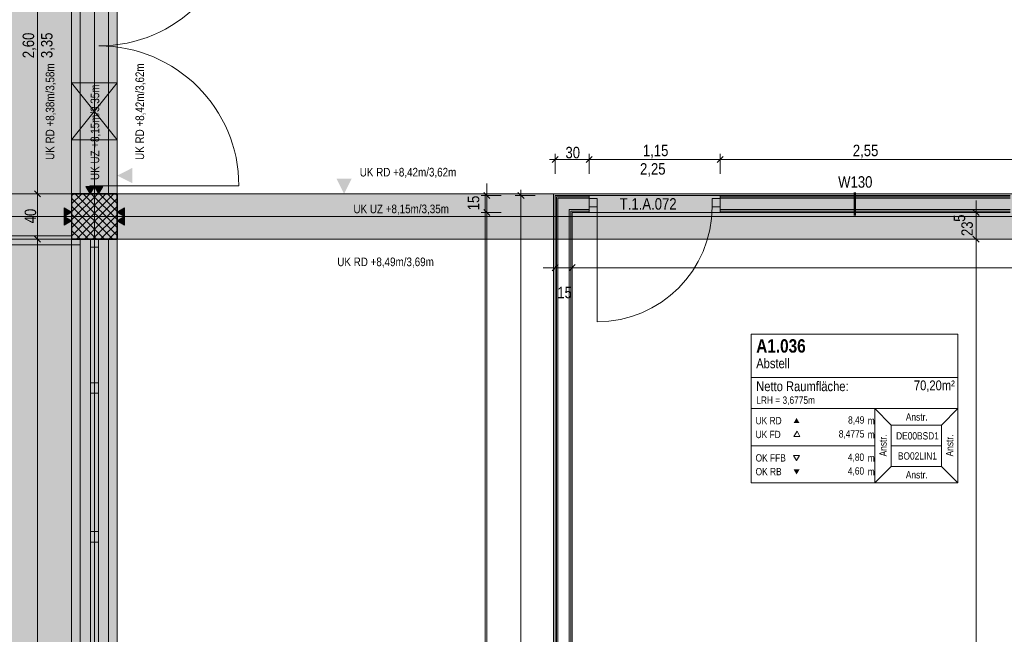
# Model space of a CAD drawing. Extents: x -620 to 300, y 62 to 1107.
# Tile 54 of 256: x -469 to -296, y 694 to 802. Entities that reach past the tile are written whole.
import ezdxf
from ezdxf.lldxf.tags import DXFTag

# ---------------------------------------------------------------- set-up
doc = ezdxf.new("R2010")
doc.units = 0
doc.layers.get('0').update_dxf_attribs({"lineweight": 35})
doc.layers.add('--Bem innen', color=3, linetype='Continuous', lineweight=35, true_color=0x00ff00, plot=False)
doc.layers.add('iwb_Schraffur_Unterzug', color=7, linetype='Continuous', lineweight=5, true_color=0xffffcc, plot=False)
for name, color, linetype, lineweight, true_color in [('00 -Bauelemente -Dämmung innen', 7, 'Continuous', 9, 0xff7fe6), ('00 -Bauelemente -Gipskarton', 7, 'Continuous', 9, 0xff7fe6), ('00_Beschriftung UZ', 3, 'Continuous', 13, 0x00ff00), ('30 -33 Aussenwände- 3 Aussenstützen', 7, 'Continuous', 50, 0x0000dd), ('30 -34 Innenwände- 1 tragend', 7, 'Continuous', 13, 0xdd0806), ('30 -34 Innenwände- 11 Durchbruch', 4, 'Continuous', 9, 0x00ffff), ('30 -34 Innenwände- 2 nichttragend', 7, 'Continuous', 18, 0xff7fe6), ('30 -34 Innenwände- 4 Türen_Fenster', 9, 'Continuous', 15, 0x808080), ('30 -34 Innenwände- 6 Elemente', 7, 'Continuous', 9, 0xff6633), ('30 -35 Decken- 1 Konstruktion-Träger- Stahlbeton', 7, 'grob-A06G9FRA8I', 13, 0x33aa00), ('60- 61 allgemeine Ausstattung- 1 Möbel', 7, 'Continuous', 9, 0x00cccc), ('70 -72 Beschriftung- 2 Beschriftung Bauteile', 7, 'Continuous', 9, 0x9999ff), ('70 -75 Raumstempel- 1 Raumstempel', 1, 'Continuous', 50, 0xff0000), ('70 -76 Bemaßung- 2 Allgemein', 9, 'Continuous', 5, 0x808080), ('iwb_Layout BA_Markierung', 7, 'Continuous', 9, 0xbadcdc), ('iwb_Schraffur_ Verglasung', 5, 'Continuous', 13, 0x0000ff), ('iwb_Schraffur_BW', 7, 'Continuous', 13, 0x7400e8)]:
    doc.layers.add(name, color=color, linetype=linetype, lineweight=lineweight, true_color=true_color)
for name, color, linetype, lineweight in [('70 -71 Achsen- 1 Gebäudeachsen', 7, 'STRICHPUNKT2-A06G9FR98I', 18), ('70 -75 Raumstempel- 3 Wandstempel', 7, 'Continuous', 50), ('Keine', 7, 'Continuous', 9)]:
    doc.layers.add(name, color=color, linetype=linetype, lineweight=lineweight)
doc.styles.get("Standard").update_dxf_attribs({"font": 'ARIALN.TTF'})
tags = doc.linetypes.add('grob-A06G9FRA8I', pattern=[14, 3, -8, 3]).pattern_tags.tags
tags[8:9] = [DXFTag(74, 4), DXFTag(75, 0), DXFTag(340, '0'), DXFTag(46, 0.0), DXFTag(50, 0.0), DXFTag(44, 0.0), DXFTag(45, 0.0)]
tags[6:7] = [DXFTag(74, 4), DXFTag(75, 0), DXFTag(340, '0'), DXFTag(46, 0.0), DXFTag(50, 0.0), DXFTag(44, 0.0), DXFTag(45, 0.0)]
tags[4:5] = [DXFTag(74, 4), DXFTag(75, 0), DXFTag(340, '0'), DXFTag(46, 0.0), DXFTag(50, 0.0), DXFTag(44, 0.0), DXFTag(45, 0.0)]
tags = doc.linetypes.add('STRICHPUNKT2-A06G9FR98I', pattern=[12.7, 6.35, -3.175, 0, -3.175]).pattern_tags.tags
tags[10:11] = [DXFTag(74, 4), DXFTag(75, 0), DXFTag(340, '0'), DXFTag(46, 0.0), DXFTag(50, 0.0), DXFTag(44, 0.0), DXFTag(45, 0.0)]
tags[8:9] = [DXFTag(74, 4), DXFTag(75, 0), DXFTag(340, '0'), DXFTag(46, 0.0), DXFTag(50, 0.0), DXFTag(44, 0.0), DXFTag(45, 0.0)]
tags[6:7] = [DXFTag(74, 4), DXFTag(75, 0), DXFTag(340, '0'), DXFTag(46, 0.0), DXFTag(50, 0.0), DXFTag(44, 0.0), DXFTag(45, 0.0)]
tags[4:5] = [DXFTag(74, 4), DXFTag(75, 0), DXFTag(340, '0'), DXFTag(46, 0.0), DXFTag(50, 0.0), DXFTag(44, 0.0), DXFTag(45, 0.0)]

# ---------------------------------------------------------------- blocks, each defined once
blk = doc.blocks.new('Polygon-A06G9FR18I')
at = {"color": 0, "linetype": 'ByBlock', "lineweight": -2, "ltscale": 0.13}
blk.add_solid([(-459.02, 82.71), (-538.75, 82.5), (-458.86, 1079.92), (-538.75, 1079.92)], dxfattribs=at)
blk = doc.blocks.new('Referenz-A06G9FRB8I')
at = {"layer": '00 -Bauelemente -Dämmung innen', "color": 0, "linetype": 'Continuous', "ltscale": 0.13}
for p, q in [((-374.08, 770.25), (-368.58, 770.25)), ((-374.08, 598.85), (-374.08, 770.25)), ((-345.58, 770.25), (-294.58, 770.25)), ((-372.08, 768.25), (-368.58, 768.25)), ((-372.08, 600.85), (-372.08, 768.25)), ((-345.58, 768.25), (-294.58, 768.25))]:
    blk.add_line(p, q, dxfattribs=at)
at = {"layer": '00 -Bauelemente -Gipskarton', "color": 0, "linetype": 'Continuous', "ltscale": 0.13}
for p, q in [((-374.58, 770.75), (-368.58, 770.75)), ((-374.58, 598.35), (-374.58, 770.75)), ((-374.33, 598.6), (-374.33, 770.5)), ((-374.33, 770.5), (-368.58, 770.5)), ((-345.58, 770.75), (-294.58, 770.75)), ((-345.58, 770.5), (-294.58, 770.5)), ((-374.08, 770.25), (-368.58, 770.25)), ((-374.08, 598.85), (-374.08, 770.25)), ((-345.58, 770.25), (-294.58, 770.25)), ((-372.08, 768.25), (-368.58, 768.25)), ((-372.08, 600.85), (-372.08, 768.25)), ((-371.83, 768), (-368.58, 768)), ((-371.83, 601.1), (-371.83, 768)), ((-371.58, 767.75), (-368.58, 767.75)), ((-371.58, 601.35), (-371.58, 767.75)), ((-345.58, 768.25), (-294.58, 768.25)), ((-345.58, 768), (-294.58, 768)), ((-345.58, 767.75), (-294.58, 767.75))]:
    blk.add_line(p, q, dxfattribs=at)
at = {"layer": '00_Beschriftung UZ', "color": 0, "linetype": 'Continuous', "lineweight": 5, "ltscale": 0.13}
for p, q in [((-538.63, 762.05), (-458.08, 762.05)), ((-458.08, 762.05), (-458.08, 220.05))]:
    blk.add_line(p, q, dxfattribs=at)
at = {"layer": '00_Beschriftung UZ', "color": 0, "linetype": 'Continuous', "lineweight": 0, "ltscale": 0.13}
for points in [[(-462.25, 772.92), (-459.58, 774.25), (-462.24, 775.59)], [(-448.91, 772.92), (-451.58, 774.25), (-448.91, 775.59)], [(-413.01, 773.72), (-411.68, 771.05), (-410.34, 773.72)]]:
    blk.add_solid(points, dxfattribs=at)
at = {"layer": '30 -33 Aussenwände- 3 Aussenstützen', "color": 0, "lineweight": 9}
for p, q in [((-459.58, 770.68), (-459.21, 771.05)), ((-459.58, 769.27), (-457.79, 771.05)), ((-459.58, 767.86), (-456.38, 771.05)), ((-459.58, 766.44), (-454.96, 771.05)), ((-459.58, 765.03), (-453.55, 771.05)), ((-459.58, 763.61), (-452.14, 771.05)), ((-458.94, 771.05), (-451.58, 763.68)), ((-457.53, 771.05), (-451.58, 765.1)), ((-456.12, 771.05), (-451.58, 766.51)), ((-454.7, 771.05), (-451.58, 767.93)), ((-453.29, 771.05), (-451.58, 769.34)), ((-451.87, 771.05), (-451.58, 770.76)), ((-459.58, 770.27), (-452.36, 763.05)), ((-459.58, 768.86), (-453.77, 763.05)), ((-458.72, 763.05), (-451.58, 770.2)), ((-457.31, 763.05), (-451.58, 768.78)), ((-459.58, 767.44), (-455.19, 763.05)), ((-456.58, 767.05), (-454.58, 767.05)), ((-455.89, 763.05), (-451.58, 767.37)), ((-455.58, 768.05), (-455.58, 766.05)), ((-459.58, 766.03), (-456.6, 763.05)), ((-454.48, 763.05), (-451.58, 765.96)), ((-459.58, 764.61), (-458.02, 763.05)), ((-453.06, 763.05), (-451.58, 764.54)), ((-459.58, 763.2), (-459.43, 763.05)), ((-451.65, 763.05), (-451.58, 763.13))]:
    blk.add_line(p, q, dxfattribs=at)
at = {"layer": '30 -33 Aussenwände- 3 Aussenstützen', "color": 0, "linetype": 'Continuous', "lineweight": -2, "ltscale": 0.25}
for p, q in [((-451.58, 771.05), (-459.58, 771.05)), ((-459.58, 771.05), (-459.58, 763.05)), ((-451.58, 763.05), (-451.58, 771.05)), ((-459.58, 763.05), (-451.58, 763.05))]:
    blk.add_line(p, q, dxfattribs=at)
at = {"layer": '30 -34 Innenwände- 1 tragend', "color": 0, "linetype": 'Continuous', "ltscale": 0.13}
for p, q in [((-458.08, 771.05), (-453.08, 771.05)), ((-458.08, 771.05), (-453.08, 771.05)), ((-458.08, 771.05), (-453.08, 771.05)), ((-453.08, 763.05), (-458.08, 763.05)), ((-453.08, 763.05), (-458.08, 763.05)), ((-453.08, 763.05), (-458.08, 763.05))]:
    blk.add_line(p, q, dxfattribs=at)
at = {"layer": '30 -34 Innenwände- 11 Durchbruch', "color": 0, "linetype": 'Continuous', "ltscale": 0.13}
for p, q in [((-459.58, 790.55), (-451.58, 790.55)), ((-451.58, 790.55), (-459.58, 780.55)), ((-451.58, 780.55), (-459.58, 790.55)), ((-459.58, 780.55), (-459.58, 790.55)), ((-459.58, 790.55), (-451.58, 780.55)), ((-451.58, 790.55), (-459.58, 780.55)), ((-451.58, 780.55), (-451.58, 790.55)), ((-459.58, 780.55), (-451.58, 780.55))]:
    blk.add_line(p, q, dxfattribs=at)
at = {"layer": '30 -34 Innenwände- 11 Durchbruch', "color": 0, "lineweight": 0}
for points in [[(-455.58, 785.55), (-459.58, 790.55), (-455.58, 790.55)], [(-455.58, 785.55), (-455.58, 790.55), (-451.58, 790.55)], [(-455.58, 780.55), (-459.58, 780.55), (-455.58, 785.55)], [(-455.58, 780.55), (-455.58, 785.55), (-451.58, 780.55)]]:
    blk.add_solid(points, dxfattribs=at)
at = {"layer": '30 -34 Innenwände- 2 nichttragend', "color": 0, "linetype": 'Continuous', "ltscale": 0.18}
for p, q in [((-374.58, 770.75), (-368.58, 770.75)), ((-374.58, 598.35), (-374.58, 770.75)), ((-368.58, 770.5), (-368.58, 770.75)), ((-368.58, 770.5), (-368.58, 770.75)), ((-368.58, 770.25), (-368.58, 770.5)), ((-368.58, 767.75), (-368.58, 770.5)), ((-345.58, 770.5), (-345.58, 770.75)), ((-345.58, 770.5), (-345.58, 770.75)), ((-345.58, 770.75), (-294.58, 770.75)), ((-345.58, 770.25), (-345.58, 770.5)), ((-345.58, 767.75), (-345.58, 770.5)), ((-368.58, 768.25), (-368.58, 770.25)), ((-345.58, 768.25), (-345.58, 770.25)), ((-371.58, 601.35), (-371.58, 767.75)), ((-371.58, 767.75), (-368.58, 767.75)), ((-368.58, 768), (-368.58, 768.25)), ((-368.58, 767.75), (-368.58, 768)), ((-345.58, 768), (-345.58, 768.25)), ((-345.58, 767.75), (-345.58, 768)), ((-345.58, 767.75), (-294.58, 767.75))]:
    blk.add_line(p, q, dxfattribs=at)
at = {"layer": '30 -34 Innenwände- 4 Türen_Fenster', "color": 0, "linetype": 'grob-A06G9FRA8I', "ltscale": 0.15}
for p, q in [((-458.08, 823.05), (-458.08, 771.05)), ((-453.08, 823.05), (-453.08, 771.05)), ((-454.78, 772.45), (-430.18, 772.45)), ((-368.58, 770.75), (-345.58, 770.75)), ((-367.18, 768.75), (-367.18, 748.55)), ((-368.58, 767.75), (-345.58, 767.75))]:
    blk.add_line(p, q, dxfattribs=at)
at = {"layer": '30 -34 Innenwände- 4 Türen_Fenster', "color": 0, "linetype": 'Continuous', "ltscale": 0.15}
for p, q in [((-456.38, 771.05), (-456.38, 772.45)), ((-456.38, 772.45), (-454.78, 772.45)), ((-454.78, 772.45), (-454.78, 771.05)), ((-454.78, 771.05), (-456.38, 771.05)), ((-368.58, 770.21), (-367.18, 770.21)), ((-368.58, 768.75), (-368.58, 770.21)), ((-367.18, 768.75), (-368.58, 768.75)), ((-367.18, 770.21), (-367.18, 768.75)), ((-346.98, 770.21), (-345.58, 770.21)), ((-346.98, 768.75), (-346.98, 770.21)), ((-345.58, 768.75), (-346.98, 768.75)), ((-345.58, 770.21), (-345.58, 768.75)), ((-458.08, 606.05), (-458.08, 763.05)), ((-458.08, 763.05), (-456.28, 763.05)), ((-456.28, 761.65), (-456.28, 763.05)), ((-456.28, 763.05), (-454.88, 763.05)), ((-454.88, 763.05), (-456.28, 763.05)), ((-456.28, 607.45), (-456.28, 761.65)), ((-456.28, 761.65), (-454.88, 761.65)), ((-456.28, 761.65), (-454.88, 761.65)), ((-454.88, 761.65), (-456.28, 761.65)), ((-454.88, 761.65), (-456.28, 761.65)), ((-453.08, 763.05), (-454.88, 763.05)), ((-454.88, 763.05), (-454.88, 761.65)), ((-454.88, 761.65), (-454.88, 607.45)), ((-453.08, 606.05), (-453.08, 763.05)), ((-456.28, 735.97), (-456.28, 737.81)), ((-456.28, 737.81), (-454.88, 737.81)), ((-454.88, 737.81), (-456.28, 737.81)), ((-454.88, 737.81), (-454.88, 735.97)), ((-454.88, 735.97), (-456.28, 735.97)), ((-454.88, 735.97), (-456.28, 735.97)), ((-456.28, 709.8), (-456.28, 711.64)), ((-456.28, 711.64), (-454.88, 711.64)), ((-454.88, 711.64), (-454.88, 709.8)), ((-454.88, 709.8), (-456.28, 709.8))]:
    blk.add_line(p, q, dxfattribs=at)
at = {"layer": '30 -34 Innenwände- 4 Türen_Fenster', "color": 0, "linetype": 'grob-A06G9FRA8I', "ltscale": 0.15}
for centre, major_axis in [((-454.78, 821.65), (0, -24.6)), ((-454.78, 772.45), (24.6, 0)), ((-367.18, 768.75), (0, -20.2))]:
    blk.add_ellipse(centre, major_axis=major_axis, ratio=1, start_param=0, end_param=1.570796, dxfattribs=at)
at = {"layer": '30 -34 Innenwände- 6 Elemente', "color": 0, "linetype": 'Continuous', "ltscale": 0.13}
for p, q in [((-459.58, 763.65), (-538.63, 763.65)), ((-459.58, 763.05), (-459.58, 763.65)), ((-538.63, 763.05), (-459.58, 763.05))]:
    blk.add_line(p, q, dxfattribs=at)
at = {"layer": '30 -35 Decken- 1 Konstruktion-Träger- Stahlbeton', "color": 0}
for p, q in [((-459.58, 823.05), (-459.58, 771.05)), ((-451.58, 823.05), (-451.58, 771.05)), ((-451.58, 771.05), (-538.63, 771.05)), ((-129.58, 771.05), (-451.58, 771.05)), ((-451.58, 763.05), (-538.63, 763.05)), ((-459.58, 220.05), (-459.58, 763.05)), ((-129.58, 763.05), (-451.58, 763.05)), ((-451.58, 220.05), (-451.58, 763.05))]:
    blk.add_line(p, q, dxfattribs=at)
at = {"layer": '30 -35 Decken- 1 Konstruktion-Träger- Stahlbeton', "color": 0, "linetype": 'Continuous', "lineweight": 35, "ltscale": 0.35}
for p, q in [((-451.58, 771.05), (-459.58, 771.05)), ((-451.58, 763.05), (-451.58, 771.05)), ((-451.58, 763.05), (-451.58, 771.05)), ((-459.58, 763.05), (-451.58, 763.05))]:
    blk.add_line(p, q, dxfattribs=at)
at = {"layer": '60- 61 allgemeine Ausstattung- 1 Möbel', "color": 0, "linetype": 'Continuous', "ltscale": 0.13}
for p, q in [((-386.88, 598.05), (-386.88, 771.05)), ((-386.88, 771.05), (-374.88, 771.05)), ((-374.88, 771.05), (-374.88, 598.05))]:
    blk.add_line(p, q, dxfattribs=at)
at = {"layer": '70 -71 Achsen- 1 Gebäudeachsen', "color": 0, "linetype": 'STRICHPUNKT2-A06G9FR98I', "ltscale": 0.18}
for p, q in [((-455.58, 1076.99), (-455.58, 77.55)), ((-538.63, 767.05), (75.97, 767.05))]:
    blk.add_line(p, q, dxfattribs=at)
at = {"layer": '70 -72 Beschriftung- 2 Beschriftung Bauteile', "color": 0}
for p, q in [((-456.33, 771.05), (-457.08, 772.35)), ((-457.08, 772.35), (-455.58, 772.35)), ((-455.58, 772.35), (-456.33, 771.05)), ((-454.83, 771.05), (-455.58, 772.35)), ((-455.58, 772.35), (-454.08, 772.35)), ((-454.08, 772.35), (-454.83, 771.05)), ((-460.87, 768.55), (-459.58, 767.8)), ((-460.87, 767.05), (-460.87, 768.55)), ((-459.58, 767.8), (-460.87, 767.05)), ((-460.87, 767.05), (-459.58, 766.3)), ((-460.87, 765.55), (-460.87, 767.05)), ((-451.58, 767.8), (-450.28, 768.55)), ((-450.28, 767.05), (-451.58, 767.8)), ((-451.58, 766.3), (-450.28, 767.05)), ((-450.28, 768.55), (-450.28, 767.05)), ((-450.28, 767.05), (-450.28, 765.55)), ((-459.58, 766.3), (-460.87, 765.55)), ((-450.28, 765.55), (-451.58, 766.3))]:
    blk.add_line(p, q, dxfattribs=at)
at = {"layer": '70 -72 Beschriftung- 2 Beschriftung Bauteile', "color": 0, "lineweight": 0}
for points in [[(-456.33, 771.05), (-457.08, 772.35), (-456.33, 772.35)], [(-456.33, 771.05), (-456.33, 772.35), (-455.58, 772.35)], [(-454.83, 771.05), (-455.58, 772.35), (-454.83, 772.35)], [(-454.83, 771.05), (-454.83, 772.35), (-454.08, 772.35)], [(-460.87, 767.05), (-460.87, 768.55), (-459.58, 767.8)], [(-460.87, 765.55), (-460.87, 767.05), (-459.58, 766.3)], [(-450.28, 767.05), (-451.58, 767.8), (-450.28, 768.55)], [(-450.28, 765.55), (-451.58, 766.3), (-450.28, 767.05)]]:
    blk.add_solid(points, dxfattribs=at)
at = {"layer": '70 -75 Raumstempel- 1 Raumstempel', "color": 0, "lineweight": 9}
for p, q in [((-340.09, 746.33), (-340.09, 720.19)), ((-303.77, 746.33), (-340.09, 746.33)), ((-303.77, 720.19), (-303.77, 746.33)), ((-303.77, 738.73), (-340.09, 738.73)), ((-340.09, 733.26), (-318.36, 733.26)), ((-315.48, 730.36), (-318.36, 733.26)), ((-303.77, 733.26), (-318.36, 733.26)), ((-318.36, 733.26), (-318.36, 720.19)), ((-306.65, 730.36), (-303.77, 733.26)), ((-332.05, 729.3), (-332.58, 728.39)), ((-331.53, 728.39), (-332.05, 729.3)), ((-315.48, 723.08), (-315.48, 730.36)), ((-315.48, 730.36), (-306.65, 730.36)), ((-306.65, 723.08), (-306.65, 730.36)), ((-332.58, 728.39), (-331.53, 728.39)), ((-340.09, 726.72), (-318.36, 726.72)), ((-306.65, 726.72), (-315.48, 726.72)), ((-332.13, 724.12), (-332.65, 725.02)), ((-332.65, 725.02), (-331.6, 725.02)), ((-331.6, 725.02), (-332.13, 724.12)), ((-315.48, 723.08), (-318.36, 720.19)), ((-315.48, 723.08), (-306.65, 723.08)), ((-306.65, 723.08), (-303.77, 720.19)), ((-303.77, 720.19), (-340.09, 720.19))]:
    blk.add_line(p, q, dxfattribs=at)
at = {"layer": '70 -75 Raumstempel- 1 Raumstempel', "color": 0, "lineweight": 0}
for points in [[(-331.6, 730.71), (-332.13, 731.62), (-332.65, 730.71)], [(-331.6, 722.58), (-332.13, 721.68), (-332.65, 722.58)]]:
    blk.add_solid(points, dxfattribs=at)
at = {"layer": '70 -75 Raumstempel- 3 Wandstempel', "color": 0, "linetype": 'Continuous', "ltscale": 0.5}
blk.add_line((-321.88, 771.25), (-321.88, 767.25), dxfattribs=at)
at = {"layer": '70 -76 Bemaßung- 2 Allgemein', "color": 0, "linetype": 'Continuous', "ltscale": 0.13}
for p, q in [((-465.58, 772.11), (-465.58, 821.99)), ((-374.58, 774.55), (-374.58, 778.05)), ((-368.58, 774.55), (-368.58, 778.05)), ((-368.58, 774.55), (-368.58, 778.05)), ((-345.58, 774.55), (-345.58, 778.05)), ((-345.58, 774.55), (-345.58, 778.05)), ((-375.58, 777.05), (-373.52, 777.05)), ((-369.64, 777.05), (-373.52, 777.05)), ((-367.58, 777.05), (-369.64, 777.05)), ((-369.58, 777.05), (-367.52, 777.05)), ((-346.64, 777.05), (-367.52, 777.05)), ((-344.58, 777.05), (-346.64, 777.05)), ((-346.58, 777.05), (-344.52, 777.05)), ((-295.64, 777.05), (-344.52, 777.05)), ((-293.58, 777.05), (-295.64, 777.05)), ((-465.58, 770.05), (-465.58, 772.11)), ((-465.58, 772.05), (-465.58, 769.99)), ((-386.58, 771.81), (-386.58, 772.87)), ((-463.08, 771.05), (-466.58, 771.05)), ((-463.08, 771.05), (-466.58, 771.05)), ((-384.08, 770.75), (-387.58, 770.75)), ((-386.58, 769.75), (-386.58, 771.81)), ((-386.58, 767.75), (-386.58, 770.75)), ((-378.08, 770.75), (-381.58, 770.75)), ((-380.58, 771.75), (-380.58, 769.69)), ((-465.58, 764.11), (-465.58, 769.99)), ((-386.58, 768.75), (-386.58, 766.69)), ((-386.58, 768.75), (-386.58, 766.69)), ((-380.58, 599.41), (-380.58, 769.69)), ((-300.58, 768.81), (-300.58, 769.87)), ((-300.58, 766.75), (-300.58, 768.81)), ((-384.08, 767.75), (-387.58, 767.75)), ((-384.08, 767.75), (-387.58, 767.75)), ((-298.08, 767.75), (-301.58, 767.75)), ((-300.58, 763.05), (-300.58, 767.75)), ((-386.58, 766.69), (-386.58, 765.63)), ((-386.58, 602.41), (-386.58, 766.69)), ((-465.58, 762.05), (-465.58, 764.11)), ((-465.58, 764.05), (-465.58, 761.99)), ((-300.58, 764.05), (-300.58, 761.99)), ((-300.58, 764.05), (-300.58, 761.99)), ((-463.08, 763.05), (-466.58, 763.05)), ((-463.08, 763.05), (-466.58, 763.05)), ((-465.58, 607.11), (-465.58, 761.99)), ((-298.08, 763.05), (-301.58, 763.05)), ((-298.08, 763.05), (-301.58, 763.05)), ((-300.58, 761.99), (-300.58, 760.93)), ((-300.58, 607.11), (-300.58, 761.99)), ((-374.58, 760.55), (-374.58, 757.05)), ((-371.58, 760.55), (-371.58, 757.05)), ((-371.58, 760.55), (-371.58, 757.05)), ((-375.64, 758.05), (-376.7, 758.05)), ((-373.58, 758.05), (-375.64, 758.05)), ((-371.58, 758.05), (-374.58, 758.05)), ((-372.58, 758.05), (-370.52, 758.05)), ((-372.58, 758.05), (-370.52, 758.05)), ((-203.44, 758.05), (-370.52, 758.05)), ((-370.52, 758.05), (-369.45, 758.05))]:
    blk.add_line(p, q, dxfattribs=at)
at = {"layer": '70 -76 Bemaßung- 2 Allgemein', "color": 0, "linetype": 'Continuous', "lineweight": 20, "ltscale": 0.2}
for p, q in [((-375.11, 776.52), (-374.04, 777.58)), ((-369.11, 776.52), (-368.04, 777.58)), ((-368.04, 777.58), (-369.11, 776.52)), ((-345.04, 777.58), (-346.11, 776.52)), ((-346.11, 776.52), (-345.04, 777.58)), ((-465.04, 770.52), (-466.11, 771.58)), ((-466.11, 771.58), (-465.04, 770.52)), ((-386.04, 770.22), (-387.11, 771.28)), ((-381.11, 771.28), (-380.04, 770.22)), ((-387.11, 768.28), (-386.04, 767.22)), ((-387.11, 768.28), (-386.04, 767.22)), ((-300.04, 767.22), (-301.11, 768.28)), ((-466.11, 763.58), (-465.04, 762.52)), ((-465.04, 762.52), (-466.11, 763.58)), ((-301.11, 763.58), (-300.04, 762.52)), ((-301.11, 763.58), (-300.04, 762.52)), ((-374.04, 758.58), (-375.11, 757.52)), ((-372.11, 757.52), (-371.04, 758.58)), ((-372.11, 757.52), (-371.04, 758.58))]:
    blk.add_line(p, q, dxfattribs=at)
at = {"layer": '--Bem innen', "color": 0, "linetype": 'ByBlock', "lineweight": 5, "ltscale": 0.13, "insert": (-359.65, 776.43), "char_height": 2.0138, "attachment_point": 1}
blk.add_mtext('{\\fArial Narrow;2,25}', dxfattribs=at)
at = {"layer": '00_Beschriftung UZ', "color": 0, "linetype": 'Continuous', "lineweight": 5, "ltscale": 0.13, "char_height": 1.5103, "attachment_point": 1, "rotation": 90}
for s, insert in [('{\\fArial Narrow;UK RD +8,38m/3,58m}', (-464.13, 777)), ('{\\fArial Narrow;UK RD +8,42m/3,62m}', (-448.35, 777))]:
    blk.add_mtext(s, dxfattribs=dict(at, insert=insert))
at = {"layer": '00_Beschriftung UZ', "color": 0, "linetype": 'ByBlock', "lineweight": 5, "ltscale": 0.13, "insert": (-456.24, 773.47), "char_height": 1.5103, "attachment_point": 1, "rotation": 90}
blk.add_mtext('{\\fArial Narrow;UK UZ +8,15m/3,35m}', dxfattribs=at)
at = {"layer": '00_Beschriftung UZ', "color": 0, "linetype": 'Continuous', "lineweight": 5, "ltscale": 0.13, "insert": (-408.92, 775.6), "char_height": 1.5103, "attachment_point": 1}
blk.add_mtext('{\\fArial Narrow;UK RD +8,42m/3,62m}', dxfattribs=at)
at = {"layer": '00_Beschriftung UZ', "color": 0, "linetype": 'ByBlock', "lineweight": 5, "ltscale": 0.13, "char_height": 1.5103, "attachment_point": 1}
for s, insert in [('{\\fArial Narrow;UK UZ +8,15m/3,35m}', (-410.03, 769.14)), ('{\\fArial Narrow;UK RD +8,49m/3,69m}', (-412.87, 759.83))]:
    blk.add_mtext(s, dxfattribs=dict(at, insert=insert))
at = {"layer": '70 -75 Raumstempel- 1 Raumstempel', "color": 0, "linetype": 'Continuous', "ltscale": 0.5, "attachment_point": 1}
for s, insert, char_height, rotation in [('{\\fArial Narrow|b1|i0;A1.036}', (-339.22, 745.47), 2.3536, 0), ('{\\fArial Narrow;Abstell}', (-339.22, 742.08), 1.7117, 0), ('{\\fArial Narrow;Netto Raumfläche:}', (-339.22, 738.05), 1.7117, 0), ('{\\fArial Narrow;70,20m²}', (-311.5, 738.21), 1.7117, 0), ('{\\fArial Narrow;LRH = 3,6775m}', (-339.22, 735.4), 1.2838, 0), ('{\\fArial Narrow;Anstr.}', (-312.92, 732.44), 1.2838, 0), ('{\\fArial Narrow;UK RD}', (-339.33, 731.79), 1.2838, 0), ('{\\fArial Narrow;8,49}', (-323.07, 731.91), 1.2838, 0), ('{\\fArial Narrow;m}', (-319.61, 731.78), 1.2838, 0), ('{\\fArial Narrow;UK FD}', (-339.33, 729.36), 1.2838, 0), ('{\\fArial Narrow;8,4775}', (-324.71, 729.47), 1.2838, 0), ('{\\fArial Narrow;m}', (-319.61, 729.35), 1.2838, 0), ('{\\fArial Narrow;Anstr.}', (-317.57, 724.86), 1.2838, 90), ('{\\fArial Narrow;DE00BSD1}', (-314.63, 729.12), 1.2838, 0), ('{\\fArial Narrow;Anstr.}', (-305.86, 724.86), 1.2838, 90), ('{\\fArial Narrow;4,80}', (-323.11, 725.37), 1.2838, 0), ('{\\fArial Narrow;BO02LIN1}', (-314.31, 725.58), 1.2838, 0), ('{\\fArial Narrow;OK FFB}', (-339.33, 725.24), 1.2838, 0), ('{\\fArial Narrow;m}', (-319.61, 725.24), 1.2838, 0), ('{\\fArial Narrow;OK RB}', (-339.33, 722.83), 1.2838, 0), ('{\\fArial Narrow;4,60}', (-323.11, 722.95), 1.2838, 0), ('{\\fArial Narrow;m}', (-319.61, 722.83), 1.2838, 0), ('{\\fArial Narrow;Anstr.}', (-312.92, 722.27), 1.2838, 0)]:
    blk.add_mtext(s, dxfattribs=dict(at, insert=insert, char_height=char_height, rotation=rotation))
at = {"layer": '70 -75 Raumstempel- 3 Wandstempel', "color": 0, "linetype": 'Continuous', "ltscale": 0.5, "insert": (-324.82, 774.13), "char_height": 2.0138, "attachment_point": 1}
blk.add_mtext('{\\fArial Narrow;W130}', dxfattribs=at)
at = {"layer": '70 -76 Bemaßung- 2 Allgemein', "color": 0, "linetype": 'Continuous', "ltscale": 0.13, "char_height": 2.0138, "attachment_point": 1, "rotation": 90}
for s, insert in [('{\\fArial Narrow;2,60}', (-468.19, 794.89)), ('{\\fArial Narrow;3,35}', (-464.96, 794.9)), ('{\\fArial Narrow;15}', (-389.93, 768.14)), ('{\\fArial Narrow;40}', (-467.83, 765.84)), ('{\\fArial Narrow;5}', (-304.5, 766.11)), ('{\\fArial Narrow;23}', (-303.16, 763.61))]:
    blk.add_mtext(s, dxfattribs=dict(at, insert=insert))
at = {"layer": '70 -76 Bemaßung- 2 Allgemein', "color": 0, "linetype": 'Continuous', "ltscale": 0.13, "char_height": 2.0138, "attachment_point": 1}
for s, insert in [('{\\fArial Narrow;30}', (-372.76, 779.3)), ('{\\fArial Narrow;1,15}', (-359.15, 779.67)), ('{\\fArial Narrow;2,55}', (-322.24, 779.67)), ('{\\fArial Narrow;15}', (-374.19, 754.69))]:
    blk.add_mtext(s, dxfattribs=dict(at, insert=insert))
at = {"layer": 'Keine', "color": 0, "linetype": 'Continuous', "ltscale": 0.13, "insert": (-363.22, 770.27), "char_height": 2.0138, "attachment_point": 1}
blk.add_mtext('{\\fArial Narrow;T.1.A.072}', dxfattribs=at)
blk = doc.blocks.new('Referenz-A06G9FRD8I')
at = {"layer": 'iwb_Schraffur_ Verglasung', "linetype": 'Continuous', "ltscale": 0.13}
blk.add_solid([(-458.07, 606.05), (-458.07, 763.05), (-453.07, 606.05), (-453.07, 763.05)], dxfattribs=at)
at = {"layer": 'iwb_Schraffur_BW', "linetype": 'Continuous', "ltscale": 0.13}
blk.add_solid([(-458.07, 763.05), (-458.07, 771.05), (-453.07, 763.05), (-453.07, 771.05)], dxfattribs=at)
at = {"layer": 'iwb_Schraffur_Unterzug', "linetype": 'Continuous', "ltscale": 0.13}
for points in [[(-459.58, 220.05), (-459.58, 823.05), (-451.58, 220.05), (-451.58, 823.05)], [(-538.63, 771.05), (75.97, 771.05), (75.97, 769.4)], [(-538.63, 771.05), (75.97, 769.4), (-538.63, 768.69)], [(-538.63, 768.69), (75.97, 769.4), (75.97, 764.71)], [(-538.63, 768.69), (75.97, 764.71), (-538.63, 765.41)], [(-538.63, 765.41), (75.97, 764.71), (75.97, 763.05)], [(-538.63, 765.41), (75.97, 763.05), (-538.63, 763.05)]]:
    blk.add_solid(points, dxfattribs=at)

msp = doc.modelspace()

# ---------------------------------------------------------------- block references
at = {"color": 8, "lineweight": 25, "ltscale": 0.25, "true_color": 0x808080}
for name in ['Referenz-A06G9FRB8I', 'Referenz-A06G9FRD8I']:
    msp.add_blockref(name, (0, 0), dxfattribs=at)
at = {"layer": 'iwb_Layout BA_Markierung', "ltscale": 0.13}
msp.add_blockref('Polygon-A06G9FR18I', (0, 0), dxfattribs=at)

doc.saveas('drawing.dxf')
